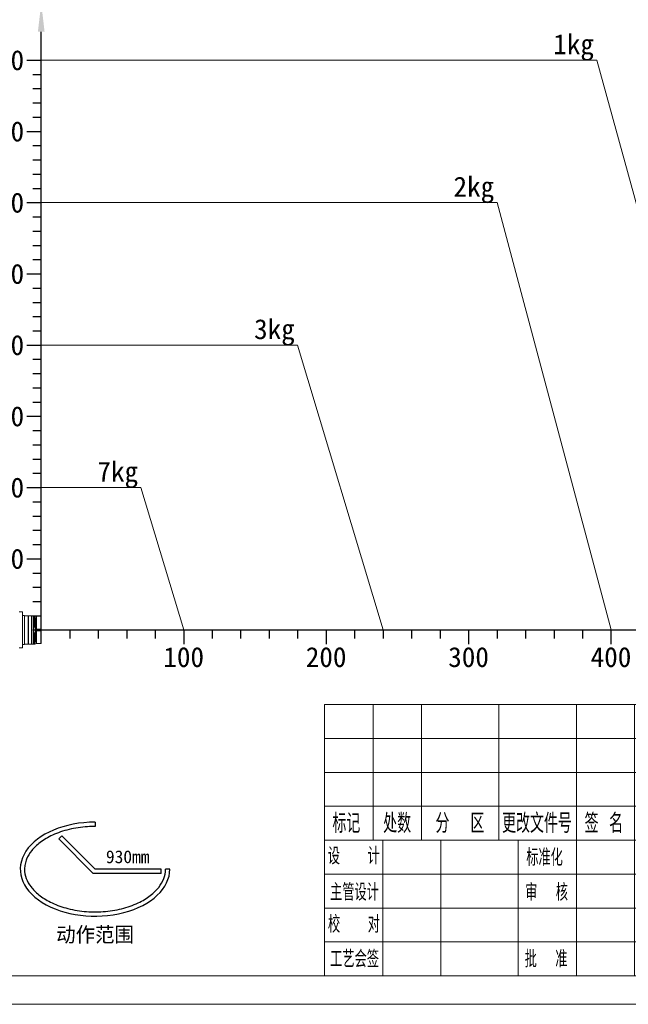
# Model space of a CAD drawing. Header units: millimetres. Extents: x 809 to 6054, y -5716 to -1261.
# Tile 77 of 94: x 5631 to 5845, y -5716 to -5371. Entities that reach past the tile are written whole.
import ezdxf
from ezdxf.enums import TextEntityAlignment as Align

# ---------------------------------------------------------------- set-up
doc = ezdxf.new("R2010")
doc.units = ezdxf.units.MM
doc.header["$LTSCALE"] = 0.3175
for name, color, linetype, lineweight in [('1轮廓实线层', 7, 'Continuous', 18), ('2细线层', 4, 'Continuous', 13), ('6文字层', 3, 'Continuous', 13), ('7标注层', 4, 'Continuous', 13), ('L2', 6, 'Continuous', 13), ('图框层', 7, 'Continuous', 18)]:
    doc.layers.add(name, color=color, linetype=linetype, lineweight=lineweight)
doc.styles.add('PC_TEXTSTYLE', font='ISOCP.SHX', dxfattribs={"width": 0.707, "bigfont": 'GBCBIG.SHX'})
doc.styles.add('仿宋体', font='txt')
doc.styles.add('标准汉字', font='gbenor.shx', dxfattribs={"bigfont": 'gbcbig.shx'})

# ---------------------------------------------------------------- blocks, each defined once
blk = doc.blocks.new('ZwmFrameMain_2_A4^_^无分区图框^_^landscape')
at = {"layer": '1轮廓实线层'}
blk.add_line((0, 0), (267, 0), dxfattribs=at)
at = {"layer": '2细线层'}
blk.add_line((-25, -5), (272, -5), dxfattribs=at)
blk = doc.blocks.new('ZwmFrameMain_2_横向标题栏')
at = {"layer": '1轮廓实线层'}
for p, q in [((-153, 47.6), (0, 47.6)), ((-153, 0), (-153, 47.6))]:
    blk.add_line(p, q, dxfattribs=at)
at = {"layer": '2细线层', "color": 6, "linetype": 'Continuous'}
for p, q in [((-144.5, 23.8), (-144.5, 47.6)), ((-136, 23.8), (-136, 47.6)), ((-122.4, 23.8), (-122.4, 47.6)), ((-108.8, 0), (-108.8, 47.6)), ((-108.8, 23.8), (-108.8, 47.6)), ((-98.6, 0), (-98.6, 47.6)), ((-85, 0), (-85, 47.6)), ((-42.5, 0), (-42.5, 47.6)), ((-153, 41.65), (-85, 41.65)), ((-153, 35.7), (-85, 35.7)), ((-42.5, 32.3), (0, 32.3)), ((-153, 29.75), (-85, 29.75)), ((-153, 23.8), (-42.5, 23.8)), ((-142.8, 0), (-142.8, 23.8)), ((-132.6, 0), (-132.6, 23.8)), ((-62.9, 7.65), (-62.9, 23.8)), ((-52.7, 7.65), (-52.7, 23.8)), ((-153, 17.85), (-85, 17.85)), ((-85, 15.3), (0, 15.3)), ((-79.47, 7.65), (-79.47, 15.3)), ((-73.95, 7.65), (-73.95, 15.3)), ((-68.42, 7.65), (-68.42, 15.3)), ((-153, 11.9), (-85, 11.9)), ((-85, 7.65), (-42.5, 7.65)), ((-153, 5.95), (-85, 5.95))]:
    blk.add_line(p, q, dxfattribs=at)
at = {"layer": 'L2', "linetype": 'Continuous'}
blk.add_line((-119, 0), (-119, 23.8), dxfattribs=at)
at = {"layer": '6文字层', "color": 4, "linetype": 'Continuous', "insert": (-21.17, 35.77), "char_height": 1.7, "width": 46.9115, "attachment_point": 5, "style": '仿宋体'}
blk.add_mtext('芜湖藦卡机器人科技有限公司', dxfattribs=at)
at = {"layer": '6文字层', "color": 6, "style": '标准汉字'}
for s, insert, char_height, width, attachment_point in [('标记', (-149.17, 26.77), 3.4, 9.9025, 5), ('处数', (-140.26, 26.77), 3.4, 9.7325, 5), ('更改文件号', (-115.72, 26.77), 3.4, 24.905, 5), ('签 名', (-103.99, 26.77), 3.4, 12.6286, 5), ('年 月 日', (-92.13, 26.77), 3.4, 20.3696, 5), ('分  区', (-129.24, 26.77), 3.4, 16.2896, 5), ('设   计', (-147.87, 21.02), 2.975, 17.0478, 5), ('标准化', (-114.39, 20.78), 2.975, 13.1644, 5), ('阶 段 标 记', (-80.73, 17.89), 3.5, 25.8612, 7), ('数量', (-60.2, 17.85), 3.5, 8.5159, 7), ('比例', (-50.35, 17.98), 3.5, 7.9953, 7), ('主管设计', (-147.75, 14.68), 2.975, 17.1806, 5), ('审  核', (-114.03, 14.65), 2.975, 13.9931, 5), ('校   对', (-147.84, 9.04), 2.975, 17.2709, 5), ('工艺会签', (-147.73, 2.95), 2.975, 17.255, 5), ('批  准', (-114.13, 2.95), 2.975, 14.1047, 5), ('共  张        第  张', (-75.11, 1.97), 2.975, 51.7172, 7)]:
    blk.add_mtext(s, dxfattribs=dict(at, insert=insert, char_height=char_height, width=width, attachment_point=attachment_point))
at = {"layer": '6文字层', "color": 4, "style": 'PC_TEXTSTYLE', "flags": 8}
for tag, height, width, p, p2 in [('产品名称或材料标记', 4.5, 0.911854, (-77.25, 33.47), (-50.6, 33.47)), ('图样名称', 5, 2.846512, (-41.5, 21.71), (-1, 21.71)), ('图样代号', 5, 2.86875, (-41.5, 5.64), (-1, 5.64))]:
    blk.add_attdef(tag, text='', height=height, dxfattribs=dict(at, width=width)).set_placement(p, p2, align=Align.FIT)
at = {"layer": '6文字层', "color": 6, "style": 'PC_TEXTSTYLE', "width": 9.241641, "flags": 8}
blk.add_attdef('设计', text='', height=2.12, rotation=359.5768, dxfattribs=at).set_placement((-141.75, 19.99), (-133.89, 19.93), align=Align.FIT)
at = {"layer": '6文字层', "color": 6, "style": 'PC_TEXTSTYLE', "flags": 8}
for tag, height, width, p, p2 in [('审核', 2.12, 2.542374, (-141.61, 14.16), (-134.04, 14.16)), ('重量', 3.5, 1.685865, (-61.9, 10.1), (-53.7, 10.1)), ('比例', 3.5, 1.699352, (-51.7, 9.95), (-43.5, 9.95))]:
    blk.add_attdef(tag, text='', height=height, dxfattribs=dict(at, width=width)).set_placement(p, p2, align=Align.FIT)
blk = doc.blocks.new('标尺')
for p, q in [((42316.54, -36080.68), (42316.54, -35867.68)), ((42311.54, -35877.68), (42316.54, -35877.68)), ((42313.54, -35882.68), (42316.54, -35882.68)), ((42313.54, -35887.68), (42316.54, -35887.68)), ((42313.54, -35892.68), (42316.54, -35892.68)), ((42313.54, -35897.68), (42316.54, -35897.68)), ((42311.54, -35902.68), (42316.54, -35902.68)), ((42313.54, -35907.68), (42316.54, -35907.68)), ((42313.54, -35912.68), (42316.54, -35912.68)), ((42313.54, -35917.68), (42316.54, -35917.68)), ((42313.54, -35922.68), (42316.54, -35922.68)), ((42311.54, -35927.68), (42316.54, -35927.68)), ((42313.54, -35932.68), (42316.54, -35932.68)), ((42313.54, -35937.68), (42316.54, -35937.68)), ((42313.54, -35942.68), (42316.54, -35942.68)), ((42313.54, -35947.68), (42316.54, -35947.68)), ((42311.54, -35952.68), (42316.54, -35952.68)), ((42313.54, -35957.68), (42316.54, -35957.68)), ((42313.54, -35962.68), (42316.54, -35962.68)), ((42313.54, -35967.68), (42316.54, -35967.68)), ((42313.54, -35972.68), (42316.54, -35972.68)), ((42311.54, -35977.68), (42316.54, -35977.68)), ((42313.54, -35982.68), (42316.54, -35982.68)), ((42313.54, -35987.68), (42316.54, -35987.68)), ((42313.54, -35992.68), (42316.54, -35992.68)), ((42313.54, -35997.68), (42316.54, -35997.68)), ((42311.54, -36002.68), (42316.54, -36002.68)), ((42313.54, -36007.68), (42316.54, -36007.68)), ((42313.54, -36012.68), (42316.54, -36012.68)), ((42313.54, -36017.68), (42316.54, -36017.68)), ((42313.54, -36022.68), (42316.54, -36022.68)), ((42311.54, -36027.68), (42316.54, -36027.68)), ((42313.54, -36032.68), (42316.54, -36032.68)), ((42313.54, -36037.68), (42316.54, -36037.68)), ((42313.54, -36042.68), (42316.54, -36042.68)), ((42313.54, -36047.68), (42316.54, -36047.68)), ((42311.54, -36052.68), (42316.54, -36052.68)), ((42313.54, -36057.68), (42316.54, -36057.68)), ((42313.54, -36062.68), (42316.54, -36062.68)), ((42313.54, -36067.68), (42316.54, -36067.68)), ((42313.54, -36072.68), (42316.54, -36072.68)), ((42313.54, -36077.68), (42581.54, -36077.68)), ((42326.54, -36077.68), (42326.54, -36080.68)), ((42336.54, -36077.68), (42336.54, -36080.68)), ((42346.54, -36077.68), (42346.54, -36080.68)), ((42356.54, -36077.68), (42356.54, -36080.68)), ((42366.54, -36077.68), (42366.54, -36082.68)), ((42376.54, -36077.68), (42376.54, -36080.68)), ((42386.54, -36077.68), (42386.54, -36080.68)), ((42396.54, -36077.68), (42396.54, -36080.68)), ((42406.54, -36077.68), (42406.54, -36080.68)), ((42416.54, -36077.68), (42416.54, -36082.68)), ((42426.54, -36077.68), (42426.54, -36080.68)), ((42436.54, -36077.68), (42436.54, -36080.68)), ((42446.54, -36077.68), (42446.54, -36080.68)), ((42456.54, -36077.68), (42456.54, -36080.68)), ((42466.54, -36077.68), (42466.54, -36082.68)), ((42476.54, -36077.68), (42476.54, -36080.68)), ((42486.54, -36077.68), (42486.54, -36080.68)), ((42496.54, -36077.68), (42496.54, -36080.68)), ((42506.54, -36077.68), (42506.54, -36080.68)), ((42516.54, -36077.68), (42516.54, -36082.68)), ((42526.54, -36077.68), (42526.54, -36080.68)), ((42536.54, -36077.68), (42536.54, -36080.68)), ((42546.54, -36077.68), (42546.54, -36080.68)), ((42556.54, -36077.68), (42556.54, -36080.68)), ((42566.54, -36077.68), (42566.54, -36082.68))]:
    blk.add_line(p, q)
at = {"layer": '7标注层'}
for points in [[(42317.71, -35867.68), (42315.37, -35867.68), (42316.54, -35857.68)], [(42581.54, -36078.85), (42581.54, -36076.52), (42591.54, -36077.68)]]:
    blk.add_solid(points, dxfattribs=at)
at = {"layer": '6文字层'}
blk.add_text('Lxy(mm)', height=7, dxfattribs=at).set_placement((42316.54, -35854.68), align=Align.BOTTOM_CENTER)
for s, p in [('400', (42310.54, -35877.68)), ('350', (42310.54, -35902.68)), ('300', (42310.54, -35927.68)), ('250', (42310.54, -35952.68)), ('200', (42310.54, -35977.68)), ('150', (42310.54, -36002.68)), ('100', (42310.54, -36027.68)), ('50', (42310.54, -36052.68))]:
    blk.add_text(s, height=7, dxfattribs=at).set_placement(p, align=Align.MIDDLE_RIGHT)
blk.add_text('Lz(mm)', height=7, dxfattribs=at).set_placement((42594.54, -36077.68), align=Align.MIDDLE_LEFT)
for s, p in [('100', (42366.54, -36083.68)), ('200', (42416.54, -36083.68)), ('300', (42466.54, -36083.68)), ('400', (42516.54, -36083.68)), ('500', (42566.54, -36083.68))]:
    blk.add_text(s, height=7, dxfattribs=at).set_placement(p, align=Align.TOP_CENTER)
blk = doc.blocks.new('动作范围')
for p, q in [((42261.41, -36164.07), (42261.41, -36165.07)), ((42252.93, -36168), (42253.63, -36167.29)), ((42261, -36176.07), (42252.93, -36168)), ((42261.41, -36175.07), (42253.63, -36167.29)), ((42276.91, -36175.07), (42261.41, -36175.07)), ((42276.91, -36176.07), (42276.91, -36175.07)), ((42278.91, -36175.07), (42277.91, -36175.07)), ((42276.91, -36176.07), (42261, -36176.07))]:
    blk.add_line(p, q)
blk.add_ellipse((42261.41, -36175.07), major_axis=(-17.5, 0), ratio=0.628571, start_param=4.712389, end_param=9.424778)
blk.add_open_spline([(42261.41, -36165.07), (42260.83, -36165.07), (42258.76, -36165.14), (42255.27, -36165.66), (42251.46, -36166.98), (42248.51, -36168.73), (42246.48, -36170.67), (42245.44, -36172.41), (42244.99, -36173.88), (42244.91, -36174.67), (42244.91, -36175.07), (42244.91, -36175.79), (42245.17, -36177.19), (42246.31, -36179.24), (42248.2, -36181.16), (42250.93, -36182.9), (42254.54, -36184.28), (42258.8, -36185.07), (42263.32, -36185.13), (42267.7, -36184.44), (42271.49, -36183.1), (42274.41, -36181.34), (42276.43, -36179.37), (42277.62, -36177.29), (42277.91, -36175.84), (42277.91, -36175.1), (42277.91, -36175.07)], degree=3, knots=[4.712388, 4.712388, 4.712388, 4.712388, 4.815388, 5.080738, 5.346087, 5.587663, 5.813673, 6.030604, 6.156895, 6.283185, 6.283185, 6.283185, 6.513373, 6.730244, 6.947115, 7.1826, 7.434491, 7.700205, 7.965919, 8.231633, 8.497347, 8.738238, 8.963722, 9.189206, 9.41469, 9.424773, 9.424773, 9.424773, 9.424773])
at = {"layer": '6文字层'}
blk.add_text('930mm', height=3, dxfattribs=at).set_placement((42269.05, -36174.57), align=Align.BOTTOM_CENTER)
blk.add_text('动作范围', height=3.5, dxfattribs=at).set_placement((42261.41, -36190.32), align=Align.MIDDLE)
blk = doc.blocks.new('MR07S-930')
at = {"layer": '1轮廓实线层'}
for p, q in [((7172.9, -5700.7), (7165.7, -5700.7)), ((7173.3, -5701.1), (7172.9, -5700.7)), ((7172.9, -5700.7), (7172.9, -5740.2)), ((7173.3, -5779.3), (7173.3, -5701.1)), ((7177.3, -5708.7), (7173.3, -5708.7)), ((7177.8, -5709.2), (7177.3, -5708.7)), ((7177.3, -5708.7), (7177.3, -5740.2)), ((7185.6, -5709.2), (7177.8, -5709.2)), ((7177.8, -5771.2), (7177.8, -5709.2)), ((7185.8, -5709.4), (7185.6, -5709.2)), ((7185.6, -5709.2), (7185.6, -5740.2)), ((7186.1, -5709.2), (7185.8, -5709.5)), ((7185.8, -5771), (7185.8, -5709.4)), ((7192.9, -5709.2), (7186.1, -5709.2)), ((7186.1, -5709.2), (7186.1, -5740.2)), ((7193.2, -5709.5), (7192.9, -5709.2)), ((7192.9, -5709.2), (7192.9, -5740.2)), ((7193.5, -5709.2), (7193.2, -5709.5)), ((7193.2, -5770.9), (7193.2, -5709.5)), ((7197.5, -5709.2), (7193.5, -5709.2)), ((7193.5, -5709.2), (7193.5, -5740.2)), ((7197.8, -5709.5), (7197.5, -5709.2)), ((7197.5, -5709.2), (7197.5, -5740.2)), ((7200.5, -5709.5), (7197.8, -5709.5)), ((7197.8, -5709.5), (7197.8, -5709.5)), ((7197.8, -5715.1), (7197.8, -5709.5)), ((7200.5, -5714.8), (7197.8, -5714.8)), ((7197.8, -5715.7), (7197.8, -5715.1)), ((7197.8, -5721.8), (7197.8, -5715.7)), ((7197.8, -5720.3), (7200.5, -5720.3)), ((7200.5, -5721), (7197.8, -5721)), ((7197.8, -5722.6), (7197.8, -5721.8)), ((7197.8, -5730.2), (7197.8, -5722.6)), ((7200.5, -5709.5), (7200.5, -5712.2)), ((7200.5, -5712.2), (7200.5, -5714.8)), ((7200.5, -5714.8), (7200.5, -5717.6)), ((7200.5, -5717.6), (7200.5, -5720.3)), ((7200.5, -5721), (7200.5, -5723.8)), ((7201.5, -5715.5), (7200.8, -5715.5)), ((7201.8, -5715.8), (7201.5, -5715.5)), ((7201.5, -5715.5), (7201.5, -5740.2)), ((7201.8, -5764.7), (7201.8, -5715.8)), ((7202.3, -5721.2), (7201.8, -5721.2)), ((7202.3, -5721.2), (7202.3, -5740.2)), ((7202.8, -5721.5), (7202.3, -5721.5)), ((7203.8, -5710.2), (7202.8, -5711.2)), ((7202.8, -5738.2), (7202.8, -5711.2)), ((7213.3, -5710.2), (7203.8, -5710.2)), ((7203.8, -5710.2), (7203.8, -5738.2)), ((7214.3, -5711.2), (7213.3, -5710.2)), ((7213.3, -5710.2), (7213.3, -5738.2)), ((7214.3, -5738.2), (7214.3, -5711.2)), ((7172.9, -5740.2), (7172.9, -5779.7)), ((7177.3, -5740.2), (7177.3, -5771.7)), ((7185.6, -5740.2), (7185.6, -5771.2)), ((7186.1, -5740.2), (7186.1, -5771.2)), ((7192.9, -5740.2), (7192.9, -5771.2)), ((7193.5, -5740.2), (7193.5, -5771.2)), ((7197.5, -5740.2), (7197.5, -5771.2)), ((7197.8, -5726.5), (7200.5, -5726.5)), ((7200.5, -5728.8), (7197.8, -5728.8)), ((7197.8, -5731.3), (7197.8, -5730.2)), ((7197.8, -5749.2), (7197.8, -5731.3)), ((7197.8, -5734.3), (7200.5, -5734.3)), ((7200.5, -5723.8), (7200.5, -5726.5)), ((7200.5, -5728.8), (7200.5, -5731.6)), ((7200.5, -5731.6), (7200.5, -5734.3)), ((7201.5, -5740.2), (7201.5, -5765)), ((7202.3, -5740.2), (7202.3, -5759.2)), ((7202.8, -5738.2), (7202.8, -5742.2)), ((7202.8, -5742.2), (7202.8, -5742.2)), ((7202.8, -5742.2), (7214.3, -5742.2)), ((7202.8, -5769.2), (7202.8, -5742.2)), ((7213.3, -5738.2), (7203.8, -5738.2)), ((7203.8, -5742.2), (7213.3, -5742.2)), ((7203.8, -5742.2), (7203.8, -5770.2)), ((7213.3, -5742.2), (7213.3, -5770.2)), ((7214.3, -5742.2), (7214.3, -5738.2)), ((7214.3, -5742.2), (7214.3, -5742.2)), ((7214.3, -5769.2), (7214.3, -5742.2)), ((7200.5, -5746.1), (7197.8, -5746.1)), ((7197.8, -5749.2), (7197.8, -5750.2)), ((7197.8, -5757.8), (7197.8, -5750.2)), ((7197.8, -5751.6), (7200.5, -5751.6)), ((7200.5, -5753.9), (7197.8, -5753.9)), ((7197.8, -5758.7), (7197.8, -5757.8)), ((7197.8, -5764.7), (7197.8, -5758.7)), ((7197.8, -5759.4), (7200.5, -5759.4)), ((7200.5, -5760.1), (7197.8, -5760.1)), ((7197.8, -5765.4), (7197.8, -5764.7)), ((7197.8, -5770.9), (7197.8, -5765.4)), ((7197.8, -5765.6), (7200.5, -5765.6)), ((7200.5, -5746.1), (7200.5, -5748.9)), ((7200.5, -5748.9), (7200.5, -5751.6)), ((7200.5, -5753.9), (7200.5, -5756.7)), ((7200.5, -5756.7), (7200.5, -5759.4)), ((7200.5, -5760.1), (7200.5, -5762.9)), ((7200.5, -5762.9), (7200.5, -5765.6)), ((7200.5, -5765.6), (7200.5, -5768.2)), ((7200.8, -5765), (7201.5, -5765)), ((7201.5, -5765), (7201.8, -5764.7)), ((7201.8, -5759.2), (7202.3, -5759.2)), ((7202.3, -5759), (7202.8, -5759)), ((7165.7, -5779.7), (7172.9, -5779.7)), ((7172.9, -5779.7), (7173.3, -5779.3)), ((7173.3, -5771.7), (7177.3, -5771.7)), ((7177.3, -5771.7), (7177.8, -5771.2)), ((7177.8, -5771.2), (7185.6, -5771.2)), ((7185.6, -5771.2), (7185.8, -5771)), ((7185.8, -5770.9), (7186.1, -5771.2)), ((7186.1, -5771.2), (7192.9, -5771.2)), ((7192.9, -5771.2), (7193.2, -5770.9)), ((7193.2, -5770.9), (7193.5, -5771.2)), ((7193.5, -5771.2), (7197.5, -5771.2)), ((7197.5, -5771.2), (7197.8, -5770.9)), ((7197.8, -5770.9), (7197.8, -5771)), ((7197.8, -5771), (7200.5, -5771)), ((7200.5, -5768.2), (7200.5, -5771)), ((7202.8, -5769.2), (7203.8, -5770.2)), ((7203.8, -5770.2), (7213.3, -5770.2)), ((7213.3, -5770.2), (7214.3, -5769.2))]:
    blk.add_line(p, q, dxfattribs=at)
for centre, start, end in [((7200.5, -5709.8), 0, 90), ((7200.5, -5715.1), 0, 90), ((7200.5, -5720), 270, 0), ((7200.5, -5721.3), 0, 90), ((7200.5, -5714.7), 311.0837, 0), ((7200.5, -5726.2), 270, 0), ((7200.5, -5729.1), 0, 90), ((7200.5, -5734), 270, 0), ((7200.5, -5746.4), 0, 90), ((7200.5, -5751.3), 270, 0), ((7200.5, -5754.2), 0, 90), ((7200.5, -5759.1), 270, 0), ((7200.5, -5760.4), 0, 90), ((7200.5, -5765.3), 270, 0), ((7200.5, -5765.8), 0, 48.3003), ((7200.5, -5770.7), 270, 0)]:
    blk.add_arc(centre, 0.3, start, end, dxfattribs=at)
for points, weights in [([(7200.8, -5709.8), (7200.8, -5709.8), (7200.8, -5710), (7200.8, -5710.4)], [0.500000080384, 0.500052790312, 0.52602810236, 0.577926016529]), ([(7200.8, -5713.9), (7200.8, -5714.4), (7200.8, -5714.7), (7200.8, -5714.7)], [0.592894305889, 0.531096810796, 0.500132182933, 0.500000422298]), ([(7200.8, -5719), (7200.8, -5717.5), (7200.8, -5715.1), (7200.8, -5715.1)], [1, 0.5583037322, 0.409250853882, 0.552841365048]), ([(7200.8, -5725.2), (7200.8, -5723.7), (7200.8, -5721.3), (7200.8, -5721.3)], [1, 0.5583037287, 0.40925085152, 0.552841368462]), ([(7200.8, -5733.9), (7200.8, -5732.9), (7200.8, -5729.1), (7200.8, -5729.1)], [1, 0.424395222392, 0.345771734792, 0.7641295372]), ([(7200.8, -5751.3), (7200.8, -5751.3), (7200.8, -5747.6), (7200.8, -5746.6)], [0.763197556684, 0.345888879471, 0.424823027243, 1]), ([(7200.8, -5759.1), (7200.8, -5759.1), (7200.8, -5755.4), (7200.8, -5754.4)], [0.763197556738, 0.345888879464, 0.424823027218, 1]), ([(7200.8, -5765.3), (7200.8, -5765.3), (7200.8, -5763), (7200.8, -5761.4)], [0.55302071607, 0.40912689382, 0.558119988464, 1]), ([(7200.8, -5765.8), (7200.8, -5765.8), (7200.8, -5766), (7200.8, -5766.4)], [0.500000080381, 0.500052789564, 0.526028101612, 0.577926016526]), ([(7200.8, -5769.9), (7200.8, -5770.4), (7200.8, -5770.7), (7200.8, -5770.7)], [0.592894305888, 0.531096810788, 0.500132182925, 0.500000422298])]:
    blk.add_rational_spline(points, weights, degree=3, dxfattribs=at)
for points in [[(7203.8, -5738.2), (7203.4, -5738.2), (7203.1, -5738.2), (7202.8, -5738.2)], [(7202.8, -5742.2), (7203.1, -5742.2), (7203.4, -5742.2), (7203.8, -5742.2)], [(7214.3, -5738.2), (7213.9, -5738.2), (7213.6, -5738.2), (7213.3, -5738.2)], [(7213.3, -5742.2), (7213.6, -5742.2), (7213.9, -5742.2), (7214.3, -5742.2)]]:
    blk.add_open_spline(points, degree=3, dxfattribs=at)

msp = doc.modelspace()

# ---------------------------------------------------------------- linework, layer by layer
at = {"layer": '1轮廓实线层', "lineweight": 20}
for p, q in [((5833.95634, -5384.80485), (5638.95634, -5384.80485)), ((5833.95634, -5384.80485), (5888.95634, -5584.80485)), ((5798.95634, -5434.80485), (5638.95634, -5434.80485)), ((5838.95634, -5584.80485), (5798.95634, -5434.80485)), ((5728.95634, -5484.80485), (5638.95634, -5484.80485)), ((5758.95634, -5584.80485), (5728.95634, -5484.80485)), ((5673.95634, -5534.80485), (5638.95634, -5534.80485)), ((5688.95634, -5584.80485), (5673.95634, -5534.80485))]:
    msp.add_line(p, q, dxfattribs=at)

# ---------------------------------------------------------------- block references
msp.add_blockref('标尺', (-36677.58527, 30492.87745))
for name, p, xscale, yscale, zscale in [('MR07S-930', (4484.67476, -4666.36698), 0.16, 0.16, 0.16), ('动作范围', (-57734.26903, 48593.85662), 1.5, 1.5, 1.5)]:
    msp.add_blockref(name, p, dxfattribs=dict(xscale=xscale, yscale=yscale, zscale=zscale))
at = {"layer": '图框层', "xscale": 2, "yscale": 2, "zscale": 2}
msp.add_blockref('ZwmFrameMain_2_A4^_^无分区图框^_^landscape', (5510.41273, -5706.18169), dxfattribs=at)
at = {"layer": '图框层'}
ref = msp.add_blockref('ZwmFrameMain_2_横向标题栏', (6044.41273, -5706.18169), dxfattribs=dict(at, xscale=2, yscale=2, zscale=2))
ref.add_attrib('产品名称或材料标记', 'MR07S-930', dxfattribs={"layer": '6文字层', "color": 4, "height": 9, "style": 'PC_TEXTSTYLE', "width": 0.707}).set_placement((5916.56155, -5639.23961), align=Align.CENTER)
ref.add_attrib('图样名称', '机器人负载曲线', dxfattribs={"layer": '6文字层', "color": 4, "height": 10, "style": 'PC_TEXTSTYLE', "width": 0.707}).set_placement((6001.91273, -5662.75831), align=Align.CENTER)
ref.add_attrib('比例', '1:2', dxfattribs={"layer": '6文字层', "color": 6, "height": 7, "style": 'PC_TEXTSTYLE', "width": 0.707}).set_placement((5949.21273, -5686.27915), align=Align.CENTER)

# ---------------------------------------------------------------- texts
at = {"layer": '6文字层'}
for s, p in [('1kg', (5832.95634, -5384.80485)), ('2kg', (5797.95634, -5434.80485)), ('3kg', (5727.95634, -5484.80485)), ('7kg', (5672.95634, -5534.80485))]:
    msp.add_text(s, height=7, dxfattribs=at).set_placement(p, align=Align.BOTTOM_RIGHT)

doc.saveas('drawing.dxf')
